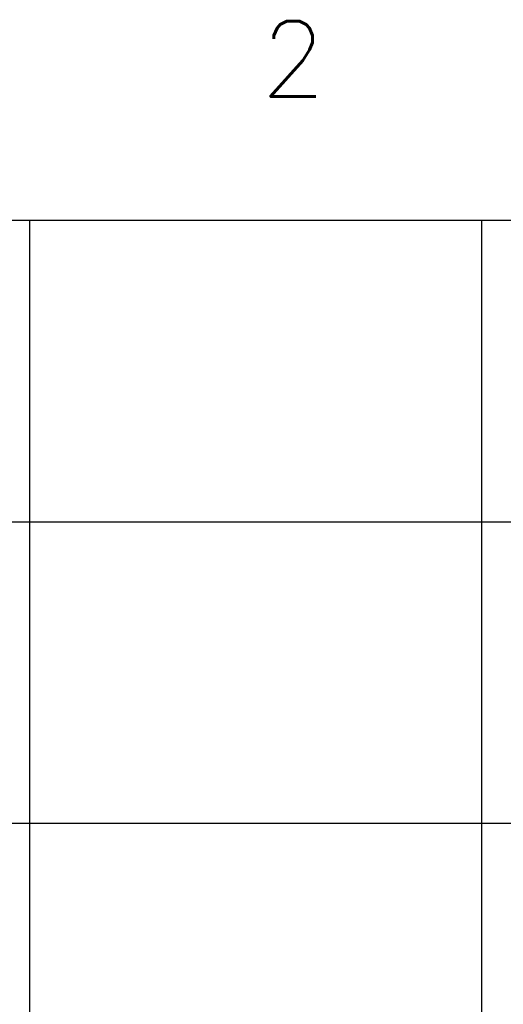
# Model space of a CAD drawing. Header units: centimetres. Extents: x -120 to 11700, y -2329 to 333.
# Tile 14 of 18: x 293 to 614, y -320 to 333. Entities that reach past the tile are written whole.
import ezdxf
from ezdxf.enums import TextEntityAlignment as Align

# ---------------------------------------------------------------- set-up
doc = ezdxf.new("R2010")
doc.units = ezdxf.units.CM
doc.layers.add('E_linie pomocnicze', color=252, linetype='Continuous', plot=False)
doc.layers.add('E_opisy_duże', color=6, linetype='Continuous', plot=False)
doc.styles.add('TXT 1.0', font='romans.shx')

msp = doc.modelspace()

# ---------------------------------------------------------------- linework, layer by layer
at = {"layer": 'E_linie pomocnicze'}
for p, q in [((0, 200), (11700, 200)), ((300, 200), (300, -2328.61)), ((600, 200), (600, -2328.61)), ((0, 0), (11700, 0)), ((0, -200), (11700, -200))]:
    msp.add_line(p, q, dxfattribs=at)

# ---------------------------------------------------------------- texts
at = {"layer": 'E_opisy_duże', "linetype": 'Continuous', "style": 'TXT 1.0'}
msp.add_text('2', height=50, dxfattribs=at).set_placement((496.43, 307.13), align=Align.MIDDLE_RIGHT)

doc.saveas('drawing.dxf')
